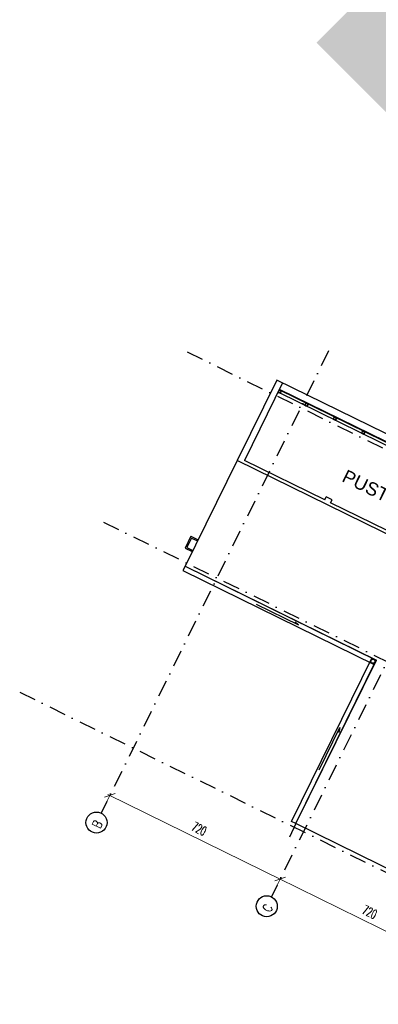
# Model space of a CAD drawing. Header units: centimetres. Extents: x -10702 to 24628, y -4437 to 19798.
# Tile 5 of 92: x -275 to 1086, y 7678 to 11417. Entities that reach past the tile are written whole.
import ezdxf

# ---------------------------------------------------------------- set-up
doc = ezdxf.new("R2010")
doc.units = ezdxf.units.CM
doc.header["$PDMODE"] = 35
doc.header["$PDSIZE"] = 0.1
doc.linetypes.add('Osie rzutów$0$DASHDOT2', pattern=[12.7, 6.35, -3.175, 0, -3.175])
doc.layers.get('0').update_dxf_attribs({"color": 8})
doc.layers.get('DEFPOINTS').update_dxf_attribs({"color": 8})
for name, color, linetype in [('Kondygnacja  -0_5$0$ARCH_DZIAŁOWA_IST', 8, 'Continuous'), ('Kondygnacja  -0_5$0$ARCH_GRUNT', 8, 'Continuous'), ('Kondygnacja  -0_5$0$ARCH_INFO_OPISY_IST', 8, 'Continuous'), ('Kondygnacja  -0_5$0$ARCH_STAL_IST', 8, 'Continuous'), ('Kondygnacja  -0_5$0$ARCH_WIDOK_IST', 8, 'Continuous'), ('Kondygnacja  -0_5$0$ARCH_ŻELBET_IST', 8, 'Continuous'), ('Osie rzutów$0$ARCH_INFO_OSIE_IST', 8, 'Osie rzutów$0$DASHDOT2'), ('Osie rzutów$0$ARCH_INFO_OSIE_OPISY_IST', 8, 'Continuous'), ('Pomieszczenia -05$0$ARCH_INFO_OPISY', 8, 'Continuous')]:
    doc.layers.add(name, color=color, linetype=linetype)
doc.layers.add('Osie rzutów$0$ARCH_INFO_WYMIARY', color=8, linetype='Continuous', lineweight=9)
doc.styles.add('Osie rzutów$0$ROMANS-250-CM', font='romans.shx', dxfattribs={"width": 0.8, "height": 50})
doc.styles.add('Osie rzutów$0$wymiary_cuprum', font='Romans.shx', dxfattribs={"width": 0.6})
doc.styles.add('Pomieszczenia -05$0$Arial', font='arial.ttf')
doc.dimstyles.new('Osie rzutów$0$ARCH_ CT', dxfattribs={"dimtxt": 20, "dimasz": 20, "dimexe": 12, "dimexo": 20, "dimgap": 5, "dimtad": 1, "dimdec": 1, "dimrnd": 0.5, "dimzin": 9, "dimdsep": 46, "dimtxsty": 'Osie rzutów$0$wymiary_cuprum', "dimblk": 'Osie rzutów$0$_Oblique', "dimcen": 8, "dimdle": 12, "dimclrd": 256, "dimclre": 256, "dimclrt": 55, "dimadec": 1, "dimazin": 0, "dimtfac": 1, "dimtdec": 1, "dimtmove": 1, "dimatfit": 2, "dimldrblk": 'Osie rzutów$0$_Dot', "dimfxl": 0, "dimtolj": 1, "dimtzin": 0, "dimlwd": -1, "dimlwe": -1, "dimarcsym": 0})

# ---------------------------------------------------------------- blocks, each defined once
blk = doc.blocks.new('Osie rzutów$0$_Oblique')
at = {"color": 0, "linetype": 'ByBlock', "lineweight": -2}
blk.add_line((-0.5, -0.5), (0.5, 0.5), dxfattribs=at)
blk = doc.blocks.new('*D105')
at = {"layer": 'DEFPOINTS', "color": 0}
for p in [(713.3, 8153.8), (695, 8116.6), (1341, 7798.8)]:
    blk.add_point(p, dxfattribs=at)
at = {"layer": 'Osie rzutów$0$ARCH_INFO_WYMIARY'}
for p, q in [((701.6, 8130.1), (716.8, 8161)), ((1366.5, 7832.4), (706.1, 8157.3)), ((1347.7, 7812.3), (1362.9, 7843.1))]:
    blk.add_line(p, q, dxfattribs=at)
at = {"layer": 'Osie rzutów$0$ARCH_INFO_WYMIARY', "xscale": 30, "yscale": 30, "zscale": 30}
for p, rotation in [((713.3, 8153.8), 153.8057031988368), ((1359.3, 7836), 333.8057031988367)]:
    blk.add_blockref('Osie rzutów$0$_Oblique', p, dxfattribs=dict(at, rotation=rotation))
at = {"layer": 'Osie rzutów$0$ARCH_INFO_WYMIARY', "color": 55, "insert": (1052.9, 8028.5), "char_height": 35, "attachment_point": 5, "rotation": 333.8057, "style": 'Osie rzutów$0$wymiary_cuprum'}
blk.add_mtext('\\A1;720', dxfattribs=at)
blk = doc.blocks.new('Osie rzutów$0$_Dot')
at = {"color": 0, "linetype": 'ByBlock', "lineweight": -2}
blk.add_line((-0.5, 0), (-1, 0), dxfattribs=at)
at = {"color": 0, "linetype": 'ByBlock', "const_width": 0.5}
blk.add_lwpolyline([(-0.25, 0, 1), (0.25, 0, 1)], format="xyb", close=True, dxfattribs=at)
blk = doc.blocks.new('*D106')
at = {"layer": 'DEFPOINTS', "color": 0}
for p in [(67.2, 8471.6), (48.9, 8434.4), (695, 8116.6)]:
    blk.add_point(p, dxfattribs=at)
at = {"layer": 'Osie rzutów$0$ARCH_INFO_WYMIARY'}
for p, q in [((55.6, 8447.9), (70.7, 8478.8)), ((720.5, 8150.3), (60, 8475.1)), ((701.6, 8130.1), (716.8, 8161))]:
    blk.add_line(p, q, dxfattribs=at)
at = {"layer": 'Osie rzutów$0$ARCH_INFO_WYMIARY', "xscale": 30, "yscale": 30, "zscale": 30}
for p, rotation in [((67.2, 8471.6), 153.8057031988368), ((713.3, 8153.8), 333.8057031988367)]:
    blk.add_blockref('Osie rzutów$0$_Oblique', p, dxfattribs=dict(at, rotation=rotation))
at = {"layer": 'Osie rzutów$0$ARCH_INFO_WYMIARY', "color": 55, "insert": (405.9, 8344.6), "char_height": 35, "attachment_point": 5, "rotation": 333.8057, "style": 'Osie rzutów$0$wymiary_cuprum'}
blk.add_mtext('\\A1;720', dxfattribs=at)
blk = doc.blocks.new('Osie rzutów')
at = {"layer": 'Osie rzutów$0$ARCH_INFO_OSIE_IST', "ltscale": 10}
for p, q in [((897.38, 10159.15), (34.11, 8404.31)), ((360.61, 10155.42), (2769.38, 8970.46)), ((1543.44, 9841.33), (680.17, 8086.49)), ((42.79, 9509.36), (2451.56, 8324.4)), ((-275.03, 8863.3), (2133.74, 7678.34))]:
    blk.add_line(p, q, dxfattribs=at)
at = {"layer": 'Osie rzutów$0$ARCH_INFO_OSIE_OPISY_IST'}
for centre in [(16.46, 8368.42), (662.51, 8050.6)]:
    blk.add_circle(centre, 40, dxfattribs=at)
at = {"layer": 'Osie rzutów$0$ARCH_INFO_OSIE_OPISY_IST', "style": 'Osie rzutów$0$ROMANS-250-CM', "width": 0.8}
for s, p in [('B', (29.56, 8342.44)), ('C', (675.61, 8024.62))]:
    blk.add_text(s, height=35, rotation=63.8057, dxfattribs=at).set_placement(p)
at = {"layer": 'Osie rzutów$0$ARCH_INFO_WYMIARY'}
dim = blk.add_linear_dim(base=(67.22, 8471.61), p1=(694.99, 8116.61), p2=(48.93, 8434.43), angle=333.8057, dimstyle='Osie rzutów$0$ARCH_ CT', override={"dimtxt": 35, "dimasz": 30, "dimexe": 8, "dimexo": 15, "dimgap": 18, "dimdle": 8}, dxfattribs=at)
dim.commit()
dim.dimension.update_dxf_attribs({"geometry": '*D106', "text_midpoint": (405.92, 8344.55)})
dim = blk.add_aligned_dim(p1=(1341.05, 7798.79), p2=(694.99, 8116.61), distance=-41.43, dimstyle='Osie rzutów$0$ARCH_ CT', override={"dimtxt": 35, "dimasz": 30, "dimexe": 8, "dimexo": 15, "dimgap": 20, "dimdle": 8}, dxfattribs=at)
dim.commit()
dim.dimension.update_dxf_attribs({"geometry": '*D105', "text_midpoint": (1052.86, 8028.52)})

msp = doc.modelspace()

# ---------------------------------------------------------------- hatches: boundary and pattern name
at = {"layer": 'Kondygnacja  -0_5$0$ARCH_GRUNT', "linetype": 'Continuous', "lineweight": 5}
h = msp.add_hatch(dxfattribs=at)
h.set_pattern_fill('EARTH', color=256, scale=15, angle=45, style=0)
h.paths.add_polyline_path([(1133.967, 11046.454), (2362.513, 12275), (4925, 12275), (4925, 14755), (7550.104, 14755), (8720.104, 13585), (9935, 13585), (9935, 12742), (10195, 12742), (10195, 12464.645), (10065.178, 12334.822), (10020.355, 12290), (11107.426, 12290), (13507.426, 9890), (14135, 9890), (14135, 8825), (14045, 8825), (14045, 8794.645), (13865.355, 8615), (13550, 8615), (13550, 8506), (14915, 8507.069), (14915, 8955.706), (14915, 9408.893), (14535, 9611.265), (14535, 10290), (13673.112, 10290), (11273.112, 12690), (10595, 12690), (10595, 13102), (10335, 13102), (10335, 13985), (8885.79, 13985), (7715.79, 15155), (4525, 15155), (4525, 12675), (2196.827, 12675), (851.124, 11329.297)])

# ---------------------------------------------------------------- linework, layer by layer
at = {"layer": 'Kondygnacja  -0_5$0$ARCH_DZIAŁOWA_IST', "ltscale": 5}
for p, q in [((700.299, 10048.495), (550.218, 9743.413)), ((722.732, 10037.46), (577.947, 9743.145)), ((2155.724, 9332.518), (700.299, 10048.495)), ((2103.514, 9314.738), (705.517, 10002.465)), ((2116.901, 9319.297), (709.931, 10011.438)), ((2117.784, 9321.092), (710.814, 10013.233)), ((550.218, 9743.413), (352.904, 9342.319)), ((1273.443, 9387.631), (550.218, 9743.413)), ((882.555, 9593.297), (577.947, 9743.145)), ((882.555, 9593.297), (888.293, 9604.962)), ((910.726, 9593.926), (888.293, 9604.962)), ((904.987, 9582.262), (910.726, 9593.926)), ((1260.768, 9407.24), (904.987, 9582.262)), ((352.904, 9342.319), (1078.822, 8985.213)), ((773.362, 8364.279), (1078.822, 8985.213))]:
    msp.add_line(p, q, dxfattribs=at)
at = {"layer": 'Kondygnacja  -0_5$0$ARCH_INFO_OPISY_IST'}
for p, q in [((622.348, 9198.117), (782.84, 9119.165)), ((782.84, 9119.165), (770.101, 9130.321)), ((861.365, 8568.682), (940.33, 8729.2)), ((940.33, 8729.2), (936.534, 8710.499))]:
    msp.add_line(p, q, dxfattribs=at)
at = {"layer": 'Kondygnacja  -0_5$0$ARCH_STAL_IST'}
for p, q in [((705.517, 10002.465), (709.931, 10011.438)), ((705.517, 10002.465), (710.003, 10000.258)), ((706.805, 10003.726), (709.719, 10009.648)), ((709.974, 10001.22), (707.193, 10002.588)), ((709.931, 10011.438), (714.417, 10009.231)), ((710.003, 10000.258), (710.18, 10000.617)), ((710.003, 10000.258), (710.18, 10000.617)), ((714.49, 9998.051), (710.003, 10000.258)), ((710.782, 10000.822), (713.564, 9999.454)), ((713.638, 10008.667), (710.857, 10010.036)), ((714.417, 10009.231), (714.241, 10008.872)), ((714.417, 10009.231), (714.241, 10008.872)), ((718.904, 10007.024), (714.417, 10009.231)), ((714.446, 10008.27), (717.227, 10006.901)), ((714.49, 9998.051), (718.904, 10007.024)), ((714.702, 9999.841), (717.615, 10005.764)), ((806.912, 9952.585), (811.326, 9961.558)), ((806.912, 9952.585), (811.398, 9950.378)), ((808.2, 9953.846), (811.114, 9959.768)), ((811.37, 9951.339), (808.588, 9952.708)), ((811.326, 9961.558), (815.812, 9959.351)), ((811.398, 9950.378), (811.575, 9950.737)), ((811.398, 9950.378), (811.575, 9950.737)), ((815.885, 9948.171), (811.398, 9950.378)), ((812.177, 9950.942), (814.959, 9949.574)), ((815.033, 9958.787), (812.252, 9960.155)), ((815.812, 9959.351), (815.636, 9958.992)), ((815.812, 9959.351), (815.636, 9958.992)), ((820.299, 9957.144), (815.812, 9959.351)), ((815.841, 9958.39), (818.623, 9957.021)), ((815.885, 9948.171), (820.299, 9957.144)), ((816.097, 9949.961), (819.01, 9955.883)), ((914.588, 9899.615), (919.002, 9908.588)), ((915.877, 9900.876), (918.79, 9906.798)), ((919.002, 9908.588), (923.489, 9906.381)), ((922.71, 9905.817), (919.928, 9907.185)), ((914.588, 9899.615), (919.074, 9897.408)), ((919.046, 9898.369), (916.264, 9899.738)), ((919.074, 9897.408), (919.251, 9897.767)), ((919.074, 9897.408), (919.251, 9897.767)), ((923.561, 9895.201), (919.074, 9897.408)), ((919.853, 9897.972), (922.635, 9896.604)), ((923.489, 9906.381), (923.312, 9906.022)), ((923.489, 9906.381), (923.312, 9906.022)), ((927.975, 9904.174), (923.489, 9906.381)), ((923.517, 9905.42), (926.299, 9904.051)), ((923.561, 9895.201), (927.975, 9904.174)), ((923.773, 9896.991), (926.686, 9902.913)), ((1022.264, 9846.645), (1026.678, 9855.618)), ((1022.264, 9846.645), (1026.751, 9844.438)), ((1023.553, 9847.906), (1026.466, 9853.828)), ((1026.722, 9845.399), (1023.941, 9846.768)), ((1026.678, 9855.618), (1031.165, 9853.411)), ((1026.751, 9844.438), (1026.927, 9844.797)), ((1026.751, 9844.438), (1026.927, 9844.797)), ((1031.237, 9842.231), (1026.751, 9844.438)), ((1027.53, 9845.002), (1030.311, 9843.634)), ((1030.386, 9852.847), (1027.604, 9854.215)), ((1031.165, 9853.411), (1030.988, 9853.052)), ((1031.165, 9853.411), (1030.988, 9853.052)), ((1035.651, 9851.204), (1031.165, 9853.411)), ((1031.193, 9852.45), (1033.975, 9851.081)), ((1031.237, 9842.231), (1035.651, 9851.204)), ((1031.449, 9844.021), (1034.363, 9849.944))]:
    msp.add_line(p, q, dxfattribs=at)
for centre, radius, start, end in [((707.568, 10003.351), 0.85, 153.805703, 243.805703), ((710.481, 10009.273), 0.85, 63.805703, 153.805703), ((709.776, 10000.816), 0.45, 333.805703, 63.805703), ((710.583, 10000.418), 0.45, 63.805703, 153.805703), ((713.939, 10000.217), 0.85, 243.805703, 333.805703), ((713.837, 10009.071), 0.45, 243.805703, 333.805703), ((714.644, 10008.674), 0.45, 153.805703, 243.805703), ((716.852, 10006.139), 0.85, 333.805703, 63.805703), ((808.963, 9953.471), 0.85, 153.805703, 243.805703), ((811.877, 9959.393), 0.85, 63.805703, 153.805703), ((811.171, 9950.936), 0.45, 333.805703, 63.805703), ((811.979, 9950.538), 0.45, 63.805703, 153.805703), ((815.334, 9950.336), 0.85, 243.805703, 333.805703), ((815.232, 9959.191), 0.45, 243.805703, 333.805703), ((816.04, 9958.794), 0.45, 153.805703, 243.805703), ((818.247, 9956.259), 0.85, 333.805703, 63.805703), ((919.553, 9906.423), 0.85, 63.805703, 153.805703), ((916.639, 9900.501), 0.85, 153.805703, 243.805703), ((918.847, 9897.966), 0.45, 333.805703, 63.805703), ((919.655, 9897.568), 0.45, 63.805703, 153.805703), ((923.01, 9897.366), 0.85, 243.805703, 333.805703), ((922.908, 9906.221), 0.45, 243.805703, 333.805703), ((923.716, 9905.824), 0.45, 153.805703, 243.805703), ((925.924, 9903.289), 0.85, 333.805703, 63.805703), ((1024.316, 9847.531), 0.85, 153.805703, 243.805703), ((1027.229, 9853.453), 0.85, 63.805703, 153.805703), ((1026.524, 9844.996), 0.45, 333.805703, 63.805703), ((1027.331, 9844.598), 0.45, 63.805703, 153.805703), ((1030.687, 9844.397), 0.85, 243.805703, 333.805703), ((1030.585, 9853.251), 0.45, 243.805703, 333.805703), ((1031.392, 9852.854), 0.45, 153.805703, 243.805703), ((1033.6, 9850.319), 0.85, 333.805703, 63.805703)]:
    msp.add_arc(centre, radius, start, end, dxfattribs=at)
at = {"layer": 'Kondygnacja  -0_5$0$ARCH_WIDOK_IST'}
for p, q in [((374.983, 9455.162), (352.912, 9410.296)), ((377.262, 9448.468), (359.605, 9412.576)), ((374.983, 9455.162), (401.902, 9441.919)), ((377.262, 9448.468), (399.695, 9437.433)), ((352.912, 9410.296), (379.831, 9397.054)), ((359.605, 9412.576), (382.038, 9401.54)), ((352.463, 9341.421), (344.517, 9325.27)), ((344.517, 9325.27), (1069.538, 8968.605)), ((352.463, 9341.421), (1077.483, 8984.757)), ((756.313, 8372.666), (1061.332, 8992.702)), ((772.464, 8364.721), (1077.483, 8984.757)), ((772.464, 8364.721), (756.313, 8372.666))]:
    msp.add_line(p, q, dxfattribs=at)
msp.add_circle((1065.435, 8980.654), 7.5, dxfattribs=at)
at = {"layer": 'Kondygnacja  -0_5$0$ARCH_ŻELBET_IST', "ltscale": 4}
for p, q in [((773.362, 8364.279), (748.361, 8313.459)), ((1482.231, 8015.56), (773.362, 8364.279))]:
    msp.add_line(p, q, dxfattribs=at)

# ---------------------------------------------------------------- block references
at = {"layer": 'Osie rzutów$0$ARCH_INFO_OSIE_OPISY_IST'}
msp.add_blockref('Osie rzutów', (0, 0), dxfattribs=at)

# ---------------------------------------------------------------- texts
at = {"layer": 'Pomieszczenia -05$0$ARCH_INFO_OPISY', "insert": (1080.215, 9626.387, -330), "char_height": 50, "width": 656.75321, "attachment_point": 5, "rotation": 333.805703, "style": 'Pomieszczenia -05$0$Arial'}
msp.add_mtext('PUSTKA ', dxfattribs=at)

doc.saveas('drawing.dxf')
